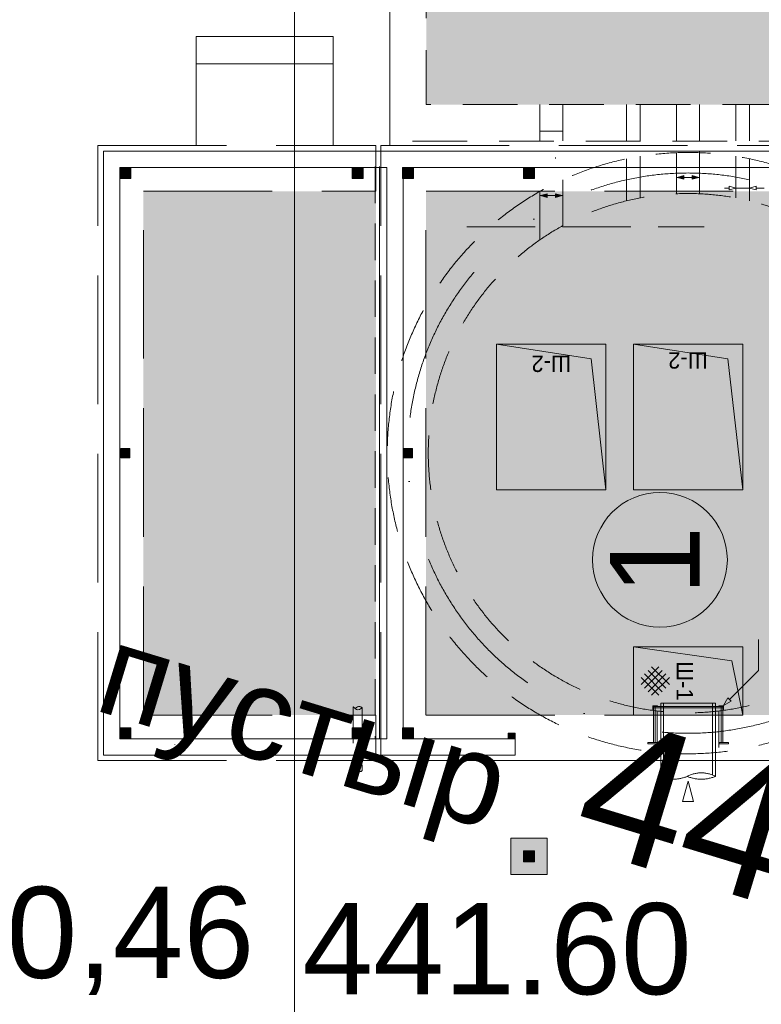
# Model space of a CAD drawing. Header units: millimetres. Extents: x 918404 to 1362154, y 4120617 to 4364104.
# Tile 250 of 256: x 1060974 to 1062601, y 4212183 to 4214344. Entities that reach past the tile are written whole.
import ezdxf

# ---------------------------------------------------------------- set-up
doc = ezdxf.new("R2010")
doc.units = ezdxf.units.MM
doc.header["$MEASUREMENT"] = 0
for name, pattern in [('2', [115, 75, -40]), ('thk_line_type', [945, 540, -405]), ('Волнистая 2', [1000, 0, -1000, 0]), ('Невидимая', [391.222223, 282.222223, -109]), ('Невидимая (копия)', [210, 150, -60]), ('Разомкнутая (копия)', [125, 80, -45]), ('Штриховая (копия)', [190, 120, -70]), ('Штрихпунктирная', [670.277762, 352.777767, -176.388884, 0, -141.111112])]:
    doc.linetypes.add(name, pattern=pattern)
doc.layers.add('(007) Здания_Ном._пера__252', color=7, linetype='Continuous', lineweight=18, true_color=0x929292)
doc.layers.add('ВЫСОТА_Ном._пера__252', color=7, linetype='Continuous', lineweight=18, true_color=0x929292)
for name, color, linetype, lineweight in [('(038) Деревья_Ном._пера__1', 1, 'Continuous', 18), ('(038) Деревья_Ном._пера__5', 5, 'Continuous', 18), ('0_Ном._пера__1', 1, 'Continuous', 18), ('0_Ном._пера__255_Ном._пера__255', 255, 'Continuous', 18), ('0_Ном._пера__7', 7, 'Continuous', 18), ('0_Ном._пера__7_Ном._пера__5', 5, 'Continuous', 18), ('0_Ном._пера__7_Ном._пера__7', 7, 'Continuous', 18), ('1_Ном._пера__7', 7, 'Continuous', 18), ('DIMS_Ном._пера__20', 20, 'Continuous', 18), ('DIMS_Ном._пера__7', 7, 'Continuous', 18), ('ENGLISH_Ном._пера__7', 7, 'Continuous', 18), ('Fills_Ном._пера__1', 1, 'Continuous', 18), ('Fills_Ном._пера__234', 234, 'Continuous', 18), ('Lines_Ном._пера__7', 7, 'Continuous', 18), ('REFERENK_Ном._пера__7', 7, 'Continuous', 18), ('REFERENK_Ном._пера__7_Ном._пера__7', 7, 'Continuous', 18), ('RUSSIAN_Ном._пера__7', 7, 'Continuous', 18), ('выноски_Ном._пера__20', 20, 'Continuous', 18), ('выноски_Ном._пера__7', 7, 'Continuous', 18), ('Зоп. К._Ном._пера__1', 1, 'Continuous', 18), ('Конструктив - Несущий_Ном._пера__1', 1, 'Continuous', 18), ('Конструктив - Несущий_Ном._пера__3', 3, 'Continuous', 18), ('Конструктив - Несущий_Ном._пера__41', 41, 'Continuous', 18), ('Конструктив - Ограждающий_Ном._пера__7', 7, 'Continuous', 18), ('надписи ВК_Ном._пера__1', 1, 'Continuous', 18)]:
    doc.layers.add(name, color=color, linetype=linetype, lineweight=lineweight)
for name, color, linetype in [('DIMS', 7, 'Continuous'), ('выноски', 7, 'Continuous'), ('Конструктив - Несущий', 7, 'Continuous'), ('Конструктив - Ограждающий', 7, 'Continuous')]:
    doc.layers.add(name, color=color, linetype=linetype)
doc.styles.add('СГЕНЕРИР_СТИЛЬ_1', font='arial.ttf')
doc.styles.add('СГЕНЕРИР_СТИЛЬ_2', font='arial.ttf')
doc.styles.add('СГЕНЕРИР_СТИЛЬ_3', font='txt')

# ---------------------------------------------------------------- blocks, each defined once
blk = doc.blocks.new('Стена_64', base_point=(1061779.2, 4214021.7))
at = {"layer": 'Конструктив - Ограждающий_Ном._пера__7', "linetype": 'Continuous', "flags": 128}
for points in [[(1063103.2, 4214055.7), (1061779.2, 4214055.7)], [(1061837.8, 4214019.7), (1062079.2, 4214019.7)], [(1062103.2, 4214019.7), (1062819.2, 4214019.7)], [(1062843.2, 4214019.7), (1063043.2, 4214019.7)]]:
    blk.add_lwpolyline(points, dxfattribs=at)
blk = doc.blocks.new('Стена_65', base_point=(1062061.2, 4212763.7))
at = {"layer": 'Конструктив - Ограждающий_Ном._пера__7', "linetype": 'Continuous', "flags": 128}
for points in [[(1061703.2, 4212765.7), (1061217.2, 4212765.7)], [(1061779.2, 4212765.7), (1061727.2, 4212765.7)], [(1062045.2, 4212765.7), (1061837.8, 4212765.7)], [(1062061.2, 4212729.7), (1062061.2, 4212765.7)], [(1061157.2, 4212729.7), (1062061.2, 4212729.7)]]:
    blk.add_lwpolyline(points, dxfattribs=at)
blk = doc.blocks.new('Стена_66', base_point=(1061191.2, 4214021.7))
at = {"layer": 'Конструктив - Ограждающий_Ном._пера__7', "linetype": 'Continuous', "flags": 128}
for points in [[(1061157.2, 4214055.7), (1061157.2, 4212729.7)], [(1061193.2, 4212789.7), (1061193.2, 4213995.7)]]:
    blk.add_lwpolyline(points, dxfattribs=at)
blk = doc.blocks.new('Стена_67', base_point=(1061191.2, 4214021.7))
at = {"layer": 'Конструктив - Ограждающий_Ном._пера__7', "linetype": 'Continuous', "flags": 128}
for points in [[(1061811.2, 4214055.7), (1061157.2, 4214055.7)], [(1061217.2, 4214019.7), (1061703.2, 4214019.7)], [(1061727.2, 4214019.7), (1061779.2, 4214019.7)]]:
    blk.add_lwpolyline(points, dxfattribs=at)
blk = doc.blocks.new('Стена_69', base_point=(1061797.2, 4214021.7))
at = {"layer": 'Конструктив - Ограждающий_Ном._пера__7', "linetype": 'Continuous', "flags": 128}
for points in [[(1061779.2, 4214019.7), (1061779.2, 4212765.7)], [(1061815.2, 4212789.7), (1061815.2, 4213995.7)]]:
    blk.add_lwpolyline(points, dxfattribs=at)
blk = doc.blocks.new('Колонна_201', base_point=(1062091.2, 4212507.7))
at = {"layer": 'Конструктив - Несущий_Ном._пера__1', "linetype": 'Continuous', "lineweight": 18}
blk.add_hatch(color=14, dxfattribs=at).paths.add_polyline_path([(1062131.2, 4212467.7), (1062131.2, 4212547.7), (1062051.2, 4212547.7), (1062051.2, 4212467.7)])
at = {"layer": 'Конструктив - Несущий_Ном._пера__3', "linetype": 'Continuous', "flags": 128}
blk.add_lwpolyline([(1062131.2, 4212467.7), (1062131.2, 4212547.7), (1062051.2, 4212547.7), (1062051.2, 4212467.7)], close=True, dxfattribs=at)
blk = doc.blocks.new('Колонна_202', base_point=(1061825.8, 4214007.7))
at = {"layer": 'Конструктив - Несущий_Ном._пера__41', "linetype": 'Continuous'}
blk.add_hatch(color=256, dxfattribs=at).paths.add_polyline_path([(1061837.8, 4214019.7), (1061813.8, 4214019.7), (1061813.8, 4213995.7), (1061837.8, 4213995.7)])
at = {"layer": 'Конструктив - Несущий_Ном._пера__41', "linetype": 'Continuous', "flags": 128}
blk.add_lwpolyline([(1061837.8, 4214019.7), (1061813.8, 4214019.7), (1061813.8, 4213995.7), (1061837.8, 4213995.7)], close=True, dxfattribs=at)
blk = doc.blocks.new('Колонна_203', base_point=(1061825.8, 4212777.7))
at = {"layer": 'Конструктив - Несущий_Ном._пера__41', "linetype": 'Continuous'}
blk.add_hatch(color=256, dxfattribs=at).paths.add_polyline_path([(1061837.8, 4212789.7), (1061813.8, 4212789.7), (1061813.8, 4212765.7), (1061837.8, 4212765.7)])
at = {"layer": 'Конструктив - Несущий_Ном._пера__41', "linetype": 'Continuous', "flags": 128}
blk.add_lwpolyline([(1061837.8, 4212789.7), (1061813.8, 4212789.7), (1061813.8, 4212765.7), (1061837.8, 4212765.7)], close=True, dxfattribs=at)
blk = doc.blocks.new('Колонна_204', base_point=(1062091.2, 4212507.7))
at = {"layer": 'Конструктив - Несущий_Ном._пера__41', "linetype": 'Continuous'}
blk.add_hatch(color=256, dxfattribs=at).paths.add_polyline_path([(1062103.2, 4212519.7), (1062079.2, 4212519.7), (1062079.2, 4212495.7), (1062103.2, 4212495.7)])
at = {"layer": 'Конструктив - Несущий_Ном._пера__41', "linetype": 'Continuous', "flags": 128}
blk.add_lwpolyline([(1062103.2, 4212519.7), (1062079.2, 4212519.7), (1062079.2, 4212495.7), (1062103.2, 4212495.7)], close=True, dxfattribs=at)
blk = doc.blocks.new('Колонна_206', base_point=(1062091.2, 4214007.7))
at = {"layer": 'Конструктив - Несущий_Ном._пера__41', "linetype": 'Continuous'}
blk.add_hatch(color=256, dxfattribs=at).paths.add_polyline_path([(1062103.2, 4214019.7), (1062079.2, 4214019.7), (1062079.2, 4213995.7), (1062103.2, 4213995.7)])
at = {"layer": 'Конструктив - Несущий_Ном._пера__41', "linetype": 'Continuous', "flags": 128}
blk.add_lwpolyline([(1062103.2, 4214019.7), (1062079.2, 4214019.7), (1062079.2, 4213995.7), (1062103.2, 4213995.7)], close=True, dxfattribs=at)
blk = doc.blocks.new('Колонна_208', base_point=(1062053.2, 4212771.7))
at = {"layer": 'Конструктив - Несущий_Ном._пера__41', "linetype": 'Continuous'}
blk.add_hatch(color=256, dxfattribs=at).paths.add_polyline_path([(1062061.2, 4212777.7), (1062045.2, 4212777.7), (1062045.2, 4212765.7), (1062061.2, 4212765.7)])
at = {"layer": 'Конструктив - Несущий_Ном._пера__41', "linetype": 'Continuous', "flags": 128}
blk.add_lwpolyline([(1062061.2, 4212777.7), (1062045.2, 4212777.7), (1062045.2, 4212765.7), (1062061.2, 4212765.7)], close=True, dxfattribs=at)
blk = doc.blocks.new('Колонна_211', base_point=(1061205.2, 4213392.7))
at = {"layer": 'Конструктив - Несущий_Ном._пера__41', "linetype": 'Continuous'}
blk.add_hatch(color=256, dxfattribs=at).paths.add_polyline_path([(1061215.2, 4213382.7), (1061215.2, 4213402.7), (1061195.2, 4213402.7), (1061195.2, 4213382.7)])
at = {"layer": 'Конструктив - Несущий_Ном._пера__41', "linetype": 'Continuous', "flags": 128}
blk.add_lwpolyline([(1061215.2, 4213382.7), (1061215.2, 4213402.7), (1061195.2, 4213402.7), (1061195.2, 4213382.7)], close=True, dxfattribs=at)
blk = doc.blocks.new('Колонна_212', base_point=(1061825.8, 4213392.7))
at = {"layer": 'Конструктив - Несущий_Ном._пера__41', "linetype": 'Continuous'}
blk.add_hatch(color=256, dxfattribs=at).paths.add_polyline_path([(1061835.8, 4213402.7), (1061815.8, 4213402.7), (1061815.8, 4213382.7), (1061835.8, 4213382.7)])
at = {"layer": 'Конструктив - Несущий_Ном._пера__41', "linetype": 'Continuous', "flags": 128}
blk.add_lwpolyline([(1061835.8, 4213402.7), (1061815.8, 4213402.7), (1061815.8, 4213382.7), (1061835.8, 4213382.7)], close=True, dxfattribs=at)
blk = doc.blocks.new('Колонна_233', base_point=(1061205.2, 4212777.7))
at = {"layer": 'Конструктив - Несущий_Ном._пера__41', "linetype": 'Continuous'}
blk.add_hatch(color=256, dxfattribs=at).paths.add_polyline_path([(1061217.2, 4212765.7), (1061217.2, 4212789.7), (1061193.2, 4212789.7), (1061193.2, 4212765.7)])
at = {"layer": 'Конструктив - Несущий_Ном._пера__41', "linetype": 'Continuous', "flags": 128}
blk.add_lwpolyline([(1061217.2, 4212765.7), (1061217.2, 4212789.7), (1061193.2, 4212789.7), (1061193.2, 4212765.7)], close=True, dxfattribs=at)
blk = doc.blocks.new('Колонна_234', base_point=(1061205.2, 4214007.7))
at = {"layer": 'Конструктив - Несущий_Ном._пера__41', "linetype": 'Continuous'}
blk.add_hatch(color=256, dxfattribs=at).paths.add_polyline_path([(1061217.2, 4213995.7), (1061217.2, 4214019.7), (1061193.2, 4214019.7), (1061193.2, 4213995.7)])
at = {"layer": 'Конструктив - Несущий_Ном._пера__41', "linetype": 'Continuous', "flags": 128}
blk.add_lwpolyline([(1061217.2, 4213995.7), (1061217.2, 4214019.7), (1061193.2, 4214019.7), (1061193.2, 4213995.7)], close=True, dxfattribs=at)
blk = doc.blocks.new('Колонна_235', base_point=(1061715.2, 4212777.7))
at = {"layer": 'Конструктив - Несущий_Ном._пера__41', "linetype": 'Continuous'}
blk.add_hatch(color=256, dxfattribs=at).paths.add_polyline_path([(1061727.2, 4212765.7), (1061727.2, 4212789.7), (1061703.2, 4212789.7), (1061703.2, 4212765.7)])
at = {"layer": 'Конструктив - Несущий_Ном._пера__41', "linetype": 'Continuous', "flags": 128}
blk.add_lwpolyline([(1061727.2, 4212765.7), (1061727.2, 4212789.7), (1061703.2, 4212789.7), (1061703.2, 4212765.7)], close=True, dxfattribs=at)
blk = doc.blocks.new('Колонна_236', base_point=(1061715.2, 4214007.7))
at = {"layer": 'Конструктив - Несущий_Ном._пера__41', "linetype": 'Continuous'}
blk.add_hatch(color=256, dxfattribs=at).paths.add_polyline_path([(1061727.2, 4213995.7), (1061727.2, 4214019.7), (1061703.2, 4214019.7), (1061703.2, 4213995.7)])
at = {"layer": 'Конструктив - Несущий_Ном._пера__41', "linetype": 'Continuous', "flags": 128}
blk.add_lwpolyline([(1061727.2, 4213995.7), (1061727.2, 4214019.7), (1061703.2, 4214019.7), (1061703.2, 4213995.7)], close=True, dxfattribs=at)
blk = doc.blocks.new('Линия_33', base_point=(1062440.2, 4212672.6))
at = {"layer": '0_Ном._пера__1', "linetype": 'Continuous'}
for p, q in [((1062440.2, 4212672.6), (1062428.2, 4212627.8)), ((1062440.2, 4212672.6), (1062452.2, 4212627.8)), ((1062452.2, 4212627.8), (1062428.2, 4212627.8))]:
    blk.add_line(p, q, dxfattribs=at)
blk = doc.blocks.new('Линия_35', base_point=(1062164.1, 4213958.2))
at = {"layer": 'выноски_Ном._пера__20', "linetype": 'Continuous'}
for points in [[(1062116.3, 4213958.2), (1062131.2, 4213954.2), (1062131.2, 4213962.2)], [(1062164.1, 4213958.2), (1062149.1, 4213962.2), (1062149.1, 4213954.2)]]:
    blk.add_hatch(color=256, dxfattribs=at).paths.add_polyline_path(points)
for p, q in [((1062116.3, 4213958.2), (1062131.2, 4213962.2)), ((1062116.3, 4213958.2), (1062131.2, 4213954.2)), ((1062131.2, 4213962.2), (1062131.2, 4213954.2)), ((1062164.1, 4213958.2), (1062149.1, 4213962.2)), ((1062149.1, 4213954.2), (1062149.1, 4213962.2)), ((1062164.1, 4213958.2), (1062149.1, 4213954.2))]:
    blk.add_line(p, q, dxfattribs=at)
at = {"layer": 'выноски_Ном._пера__7', "linetype": 'Continuous'}
blk.add_line((1062149.1, 4213958.2), (1062131.2, 4213958.2), dxfattribs=at)
blk = doc.blocks.new('Линия_36', base_point=(1062464.1, 4213998.1))
at = {"layer": 'выноски_Ном._пера__20', "linetype": 'Continuous'}
for points in [[(1062416.3, 4213998.1), (1062431.2, 4213994.1), (1062431.2, 4214002.1)], [(1062464.1, 4213998.1), (1062449.1, 4214002.1), (1062449.1, 4213994.1)]]:
    blk.add_hatch(color=256, dxfattribs=at).paths.add_polyline_path(points)
for p, q in [((1062416.3, 4213998.1), (1062431.2, 4214002.1)), ((1062416.3, 4213998.1), (1062431.2, 4213994.1)), ((1062431.2, 4214002.1), (1062431.2, 4213994.1)), ((1062464.1, 4213998.1), (1062449.1, 4214002.1)), ((1062449.1, 4213994.1), (1062449.1, 4214002.1)), ((1062464.1, 4213998.1), (1062449.1, 4213994.1))]:
    blk.add_line(p, q, dxfattribs=at)
at = {"layer": 'выноски_Ном._пера__7', "linetype": 'Continuous'}
blk.add_line((1062449.1, 4213998.1), (1062431.2, 4213998.1), dxfattribs=at)
blk = doc.blocks.new('Линия_37', base_point=(1062607.3, 4213974.7))
at = {"layer": 'выноски_Ном._пера__20', "linetype": 'Continuous'}
for p, q in [((1062575.2, 4213974.7), (1062590.1, 4213978.7)), ((1062575.2, 4213974.7), (1062590.1, 4213970.7)), ((1062590.1, 4213978.7), (1062590.1, 4213970.7))]:
    blk.add_line(p, q, dxfattribs=at)
at = {"layer": 'выноски_Ном._пера__7', "linetype": 'Continuous'}
blk.add_line((1062607.3, 4213974.7), (1062590.1, 4213974.7), dxfattribs=at)
blk = doc.blocks.new('Линия_38', base_point=(1062520, 4213974.7))
at = {"layer": 'выноски_Ном._пера__20', "linetype": 'Continuous'}
for p, q in [((1062545.2, 4213974.7), (1062530.2, 4213978.7)), ((1062530.2, 4213970.7), (1062530.2, 4213978.7)), ((1062545.2, 4213974.7), (1062530.2, 4213970.7))]:
    blk.add_line(p, q, dxfattribs=at)
at = {"layer": 'выноски_Ном._пера__7', "linetype": 'Continuous'}
blk.add_line((1062520, 4213974.7), (1062530.2, 4213974.7), dxfattribs=at)
blk = doc.blocks.new('Линия_40', base_point=(1062594.7, 4212915.2))
at = {"layer": 'DIMS_Ном._пера__20', "linetype": 'Continuous'}
for p, q in [((1062518.2, 4212838.7), (1062527.9, 4212855.4)), ((1062518.2, 4212838.7), (1062534.9, 4212848.3)), ((1062527.9, 4212855.4), (1062534.9, 4212848.3))]:
    blk.add_line(p, q, dxfattribs=at)
at = {"layer": 'DIMS_Ном._пера__7', "linetype": 'Continuous'}
blk.add_line((1062594.7, 4212915.2), (1062531.4, 4212851.9), dxfattribs=at)

msp = doc.modelspace()

# ---------------------------------------------------------------- hatches: boundary and pattern name
at = {"layer": '0_Ном._пера__255_Ном._пера__255', "linetype": 'Continuous'}
msp.add_hatch(color=256, dxfattribs=at).paths.add_polyline_path([(1062230.7, 4213158.5, -1), (1062526.6, 4213158.5, -1)])
at = {"layer": 'Fills_Ном._пера__1', "linetype": 'Continuous', "lineweight": 18}
for points in [[(1062260.2, 4213311.8), (1062227.6, 4213599.7), (1062020.2, 4213631.8), (1062260.2, 4213631.8)], [(1062560.2, 4213311.8), (1062527.6, 4213599.7), (1062320.2, 4213631.8), (1062560.2, 4213631.8)], [(1062560.2, 4212817.4), (1062560.2, 4212967.2), (1062320.2, 4212967.2), (1062536.6, 4212936.6)]]:
    msp.add_hatch(color=14, dxfattribs=at).paths.add_polyline_path(points)
at = {"layer": 'Зоп. К._Ном._пера__1', "linetype": 'Continuous', "lineweight": 18}
for points in [[(1063015.8, 4214157.7), (1063015.8, 4214937.7), (1061865.8, 4214937.7), (1061865.8, 4214157.7)], [(1061755.2, 4213967.8), (1061755.2, 4212817.7), (1061245.2, 4212817.7), (1061245.2, 4213967.8)], [(1063015.2, 4212817.7), (1063015.2, 4213967.8), (1061865.1, 4213967.8), (1061865.1, 4212817.7)]]:
    msp.add_hatch(color=14, dxfattribs=at).paths.add_polyline_path(points)

# ---------------------------------------------------------------- linework, layer by layer
at = {"layer": '0_Ном._пера__7', "linetype": 'Невидимая (копия)'}
msp.add_line((1061955, 4213889.6), (1062475.6, 4213889.6), dxfattribs=at)
at = {"layer": '0_Ном._пера__7', "linetype": 'Continuous'}
for p, q in [((1062363.1, 4212838.3), (1062363.1, 4212828.3)), ((1062373.1, 4212838.3), (1062363.1, 4212838.3)), ((1062363.1, 4212828.3), (1062364.7, 4212828.3)), ((1062516.3, 4212836.7), (1062364.7, 4212836.7)), ((1062364.7, 4212836.7), (1062364.7, 4212817.7)), ((1062364.7, 4212836.7), (1062373.1, 4212836.7)), ((1062364.7, 4212828.3), (1062364.7, 4212836.7)), ((1062516.3, 4212833.5), (1062364.7, 4212833.5)), ((1062367.9, 4212817.7), (1062367.9, 4212833.5)), ((1062373.1, 4212836.7), (1062373.1, 4212838.3)), ((1062507.9, 4212836.7), (1062507.9, 4212838.3)), ((1062507.9, 4212838.3), (1062517.9, 4212838.3)), ((1062516.3, 4212836.7), (1062507.9, 4212836.7)), ((1062513.1, 4212817.7), (1062513.1, 4212833.5)), ((1062516.3, 4212836.7), (1062516.3, 4212817.7)), ((1062516.3, 4212828.3), (1062516.3, 4212836.7)), ((1062517.9, 4212828.3), (1062516.3, 4212828.3)), ((1062517.9, 4212838.3), (1062517.9, 4212828.3))]:
    msp.add_line(p, q, dxfattribs=at)
at = {"layer": '0_Ном._пера__7', "linetype": '2'}
for p, q in [((1062364.7, 4212817.7), (1062364.7, 4212757.7)), ((1062367.9, 4212757.7), (1062367.9, 4212817.7)), ((1062513.1, 4212757.7), (1062513.1, 4212817.7)), ((1062516.3, 4212817.7), (1062516.3, 4212757.7)), ((1062352.3, 4212757.7), (1062372.3, 4212757.7)), ((1062352.3, 4212757.7), (1062352.3, 4212754.7)), ((1062352.3, 4212754.7), (1062372.3, 4212754.7)), ((1062372.3, 4212757.7), (1062372.3, 4212754.7)), ((1062528.7, 4212757.7), (1062508.7, 4212757.7)), ((1062508.7, 4212757.7), (1062508.7, 4212754.7)), ((1062528.7, 4212754.7), (1062508.7, 4212754.7)), ((1062528.7, 4212757.7), (1062528.7, 4212754.7))]:
    msp.add_line(p, q, dxfattribs=at)
at = {"layer": '0_Ном._пера__7_Ном._пера__5', "linetype": 'Continuous'}
msp.add_circle((1062378.6, 4213158.5), 147.9, dxfattribs=at)
at = {"layer": '0_Ном._пера__7_Ном._пера__7', "linetype": 'Continuous'}
for p, q in [((1061145.2, 4212717.8), (1061145.2, 4212954.1)), ((1061291.3, 4212717.8), (1061145.2, 4212717.8))]:
    msp.add_line(p, q, dxfattribs=at)
at = {"layer": '1_Ном._пера__7', "linetype": 'Continuous', "flags": 128}
for points in [[(1061725.4, 4212833.6), (1061721.9, 4212835.9), (1061720.2, 4212836.2), (1061717.2, 4212836.4), (1061714.7, 4212835.7), (1061710.4, 4212832.8), (1061705.4, 4212835.8)], [(1061725.4, 4212833.6), (1061721.4, 4212831.2), (1061719.2, 4212829.7), (1061715.7, 4212829.4), (1061712.4, 4212830.2), (1061709.9, 4212832.2), (1061705.4, 4212835.8)], [(1061725.4, 4212695.8), (1061723, 4212693.8), (1061720.9, 4212693.8), (1061718.3, 4212695.4), (1061716.9, 4212696.9), (1061715.2, 4212698.1), (1061712.8, 4212698.5), (1061710.4, 4212697.5), (1061707.5, 4212696.3), (1061705.4, 4212695.8)], [(1061705.4, 4212695.8), (1061707.5, 4212693.6), (1061709.7, 4212693.8), (1061712.2, 4212694.4), (1061715.4, 4212698)]]:
    msp.add_lwpolyline(points, dxfattribs=at)
at = {"layer": 'DIMS_Ном._пера__7', "linetype": 'Штриховая (копия)'}
for p, q in [((1061865.8, 4214157.7), (1061865.8, 4214937.7)), ((1063015.8, 4214157.7), (1061865.8, 4214157.7)), ((1063095.8, 4214077.7), (1061785.8, 4214077.7)), ((1062305.2, 4214038.8), (1062305.2, 4213946.5)), ((1062335.2, 4214044.3), (1062335.2, 4213953)), ((1062415.2, 4214052.3), (1062415.2, 4213962.2)), ((1062465.2, 4214055.4), (1062465.2, 4213962.3)), ((1062545.2, 4214044.3), (1062545.2, 4213953)), ((1062575.2, 4214038.8), (1062575.2, 4213946.5)), ((1062165.2, 4213992.7), (1062165.2, 4213892)), ((1062115.2, 4213967.2), (1062115.2, 4213861))]:
    msp.add_line(p, q, dxfattribs=at)
at = {"layer": 'DIMS_Ном._пера__7', "linetype": 'Разомкнутая (копия)'}
for p, q in [((1062115.2, 4214158), (1062115.2, 4214067.7)), ((1062165.2, 4214158.1), (1062165.2, 4214067.7)), ((1062305.2, 4214158.1), (1062305.2, 4214067.7)), ((1062335.2, 4214158.1), (1062335.2, 4214067.7)), ((1062415.2, 4214158), (1062415.2, 4214067.7)), ((1062465.2, 4214158.1), (1062465.2, 4214067.7)), ((1062545.2, 4214158.1), (1062545.2, 4214067.7)), ((1062575.2, 4214158.1), (1062575.2, 4214067.7)), ((1062115.2, 4214099.6), (1062165.2, 4214099.6)), ((1062149.7, 4214041.7), (1062149.7, 4214039.7)), ((1062020.2, 4213631.8), (1062020.2, 4213311.8)), ((1062260.2, 4213631.8), (1062260.2, 4213311.8)), ((1062320.2, 4213631.8), (1062320.2, 4213311.8)), ((1062320.2, 4213311.8), (1062560.2, 4213311.8)), ((1062320.2, 4212817.8), (1062320.2, 4212967.8)), ((1062367.9, 4212833.5), (1062367.9, 4212836.7)), ((1062372.3, 4212826.8), (1062372.3, 4212736.2)), ((1062508, 4212826.8), (1062508, 4212736.2)), ((1062513.1, 4212833.5), (1062513.1, 4212836.7))]:
    msp.add_line(p, q, dxfattribs=at)
at = {"layer": 'DIMS_Ном._пера__7', "linetype": 'Невидимая'}
for p, q in [((1061145.2, 4212717.8), (1061145.2, 4214067.7)), ((1061145.2, 4214067.7), (1061755.2, 4214067.7)), ((1061755.2, 4213967.8), (1061755.2, 4214067.7)), ((1061765.8, 4214067.7), (1063095.2, 4214067.7)), ((1061765.8, 4212717.7), (1061765.8, 4214067.7)), ((1061245.2, 4213967.8), (1061755.2, 4213967.8)), ((1061245.2, 4212817.7), (1061245.2, 4213967.8)), ((1061865.1, 4212817.8), (1061865.1, 4213967.8)), ((1061865.7, 4213967.8), (1063015.2, 4213967.8)), ((1061245.2, 4212817.7), (1061755.2, 4212817.7)), ((1061755.2, 4212717.8), (1061755.2, 4212817.7)), ((1061865.7, 4212817.7), (1063015.2, 4212817.7)), ((1062061.2, 4212765.7), (1062061.2, 4212729.7)), ((1061765.8, 4212717.7), (1061765.8, 4212729.7)), ((1061145.2, 4212717.8), (1061755.2, 4212717.8)), ((1061765.8, 4212717.7), (1063095.2, 4212717.7))]:
    msp.add_line(p, q, dxfattribs=at)
at = {"layer": 'DIMS_Ном._пера__7', "linetype": 'Continuous'}
for p, q in [((1062594.7, 4212915.2), (1062594.7, 4212983.4)), ((1063095.2, 4212717.7), (1061765.8, 4212717.7))]:
    msp.add_line(p, q, dxfattribs=at)
at = {"layer": 'DIMS_Ном._пера__7', "linetype": 'thk_line_type'}
for p, q in [((1062500.2, 4212843.7), (1062380.2, 4212843.7)), ((1062380.2, 4212681.2), (1062380.2, 4212843.7)), ((1062386.2, 4212679.5), (1062386.2, 4212843.7)), ((1062494.2, 4212686), (1062494.2, 4212843.7)), ((1062500.2, 4212683.1), (1062500.2, 4212843.7))]:
    msp.add_line(p, q, dxfattribs=at)
at = {"layer": 'DIMS_Ном._пера__7', "linetype": 'Штриховая (копия)'}
for radius in [660, 570]:
    msp.add_circle((1062440.2, 4213392.7), radius, dxfattribs=at)
at = {"layer": 'DIMS_Ном._пера__7', "linetype": 'Штрихпунктирная'}
msp.add_circle((1062440.2, 4213392.7), 615, dxfattribs=at)
at = {"layer": 'DIMS_Ном._пера__7', "linetype": 'thk_line_type'}
for centre, radius, start, end in [((1062406.7, 4212762.2), 85.3, 251.8417, 291.9439), ((1062469.4, 4212625.7), 65.2, 61.8025, 118.1975), ((1062469.4, 4212756.9), 80, 247.359, 292.641)]:
    msp.add_arc(centre, radius, start, end, dxfattribs=at)
at = {"layer": 'ENGLISH_Ном._пера__7', "linetype": 'Continuous'}
for p, q in [((1062260.2, 4213631.8), (1062020.2, 4213631.8)), ((1062020.2, 4213631.8), (1062020.2, 4213311.8)), ((1062260.2, 4213311.8), (1062260.2, 4213631.8)), ((1062320.2, 4213631.8), (1062560.2, 4213631.8)), ((1062320.2, 4213311.8), (1062320.2, 4213631.8)), ((1062560.2, 4213631.8), (1062560.2, 4213311.8)), ((1062020.2, 4213311.8), (1062260.2, 4213311.8)), ((1062560.2, 4213311.8), (1062320.2, 4213311.8)), ((1062560.2, 4212967.8), (1062320.2, 4212967.8)), ((1062320.2, 4212967.8), (1062320.2, 4212817.8)), ((1062560.2, 4212817.8), (1062560.2, 4212967.8)), ((1062560.2, 4212817.7), (1062320.2, 4212817.7))]:
    msp.add_line(p, q, dxfattribs=at)
at = {"layer": 'Fills_Ном._пера__234', "linetype": 'Continuous', "flags": 128}
for points in [[(1062260.2, 4213311.8), (1062227.6, 4213599.7), (1062020.2, 4213631.8), (1062260.2, 4213631.8)], [(1062560.2, 4213311.8), (1062527.6, 4213599.7), (1062320.2, 4213631.8), (1062560.2, 4213631.8)], [(1062560.2, 4212817.4), (1062560.2, 4212967.2), (1062320.2, 4212967.2), (1062536.6, 4212936.6)]]:
    msp.add_lwpolyline(points, close=True, dxfattribs=at)
at = {"layer": 'Lines_Ном._пера__7', "linetype": 'Continuous'}
for p, q in [((1061785.8, 4214067.7), (1061785.8, 4215017.7)), ((1061361.2, 4214067.7), (1061361.2, 4214307.7)), ((1061661.2, 4214307.7), (1061361.2, 4214307.7)), ((1061661.2, 4214067.7), (1061661.2, 4214307.7)), ((1061661.2, 4214247.7), (1061361.2, 4214247.7))]:
    msp.add_line(p, q, dxfattribs=at)
at = {"layer": 'REFERENK_Ном._пера__7', "linetype": 'Разомкнутая (копия)'}
for p, q in [((1061753.3, 4214021.7), (1061753.3, 4212765.7)), ((1061705.4, 4212835.8), (1061705.4, 4212695.8)), ((1061725.4, 4212833.6), (1061725.4, 4212695.8))]:
    msp.add_line(p, q, dxfattribs=at)
at = {"layer": 'REFERENK_Ном._пера__7', "linetype": 'Continuous'}
for p, q in [((1061763.3, 4214021.7), (1061763.3, 4212765.7)), ((1062320.2, 4212818.3), (1062320.2, 4212967.7))]:
    msp.add_line(p, q, dxfattribs=at)
at = {"layer": 'REFERENK_Ном._пера__7_Ном._пера__7', "linetype": 'Continuous'}
msp.add_line((1061314.4, 4212753.4), (1061314.4, 4212753.9), dxfattribs=at)
msp.add_line((1061314.4, 4212753.4), (1061314.4, 4212753.9), dxfattribs=at)
at = {"layer": 'выноски_Ном._пера__7', "linetype": 'Continuous'}
for p, q in [((1062545.2, 4213974.7), (1062575.2, 4213974.7)), ((1062376, 4212923.4), (1062337.1, 4212884.5)), ((1062383.7, 4212915.6), (1062344.8, 4212876.7)), ((1062352.6, 4212915.6), (1062391.5, 4212876.7)), ((1062360.4, 4212923.4), (1062399.3, 4212884.5)), ((1062337.1, 4212900.1), (1062376, 4212861.2)), ((1062344.8, 4212907.9), (1062383.7, 4212869)), ((1062391.5, 4212907.9), (1062352.6, 4212869)), ((1062399.3, 4212900.1), (1062360.4, 4212861.2))]:
    msp.add_line(p, q, dxfattribs=at)
at = {"layer": 'надписи ВК_Ном._пера__1', "linetype": 'Continuous'}
for p, q in [((1061576.4, 4215831.8), (1061576.4, 4211831.8)), ((1061576.4, 4211831.8), (1061576.4, 4215831.8))]:
    msp.add_line(p, q, dxfattribs=at)

# ---------------------------------------------------------------- block references
at = {"linetype": 'Волнистая 2'}
msp.add_blockref('Линия_33', (1062440.2, 4212672.6), dxfattribs=at)
at = {"layer": 'DIMS', "linetype": 'Continuous'}
msp.add_blockref('Линия_40', (1062594.7, 4212915.2), dxfattribs=at)
at = {"layer": 'выноски', "linetype": 'Continuous'}
for name, p in [('Линия_36', (1062464.1, 4213998.1)), ('Линия_38', (1062520, 4213974.7)), ('Линия_37', (1062607.3, 4213974.7)), ('Линия_35', (1062164.1, 4213958.2))]:
    msp.add_blockref(name, p, dxfattribs=at)
at = {"layer": 'Конструктив - Несущий', "color": 41, "lineweight": 18}
for name, p in [('Колонна_234', (1061205.2, 4214007.7)), ('Колонна_236', (1061715.2, 4214007.7)), ('Колонна_202', (1061825.8, 4214007.7)), ('Колонна_206', (1062091.2, 4214007.7)), ('Колонна_211', (1061205.2, 4213392.7)), ('Колонна_212', (1061825.8, 4213392.7)), ('Колонна_233', (1061205.2, 4212777.7)), ('Колонна_235', (1061715.2, 4212777.7)), ('Колонна_203', (1061825.8, 4212777.7)), ('Колонна_208', (1062053.2, 4212771.7)), ('Колонна_204', (1062091.2, 4212507.7))]:
    msp.add_blockref(name, p, dxfattribs=at)
at = {"layer": 'Конструктив - Несущий', "color": 3, "lineweight": 18}
msp.add_blockref('Колонна_201', (1062091.2, 4212507.7), dxfattribs=at)
at = {"layer": 'Конструктив - Ограждающий'}
for name, p in [('Стена_66', (1061191.2, 4214021.7)), ('Стена_67', (1061191.2, 4214021.7)), ('Стена_64', (1061779.2, 4214021.7)), ('Стена_69', (1061797.2, 4214021.7)), ('Стена_65', (1062061.2, 4212763.7))]:
    msp.add_blockref(name, p, dxfattribs=at)

# ---------------------------------------------------------------- texts
at = {"layer": '(007) Здания_Ном._пера__252', "linetype": 'Continuous', "insert": (1061114.5, 4212772.6), "char_height": 200, "attachment_point": 7, "rotation": 343.0784, "style": 'СГЕНЕРИР_СТИЛЬ_1'}
msp.add_mtext('{пустыр}', dxfattribs=at)
at = {"layer": '(038) Деревья_Ном._пера__1', "linetype": 'Continuous', "insert": (1062021.1, 4212303.4), "char_height": 200, "attachment_point": 5, "style": 'СГЕНЕРИР_СТИЛЬ_2'}
msp.add_mtext('{441.60}', dxfattribs=at)
at = {"layer": '(038) Деревья_Ном._пера__5', "linetype": 'Continuous', "insert": (1061134.8, 4212322.1), "char_height": 200, "attachment_point": 5, "style": 'СГЕНЕРИР_СТИЛЬ_2'}
msp.add_mtext('{+0,46}', dxfattribs=at)
at = {"layer": '0_Ном._пера__7_Ном._пера__5', "linetype": 'Continuous', "insert": (1062466, 4213233.3), "char_height": 197.22, "attachment_point": 9, "rotation": 90, "style": 'СГЕНЕРИР_СТИЛЬ_2'}
msp.add_mtext('{1}', dxfattribs=at)
at = {"layer": 'RUSSIAN_Ном._пера__7', "linetype": 'Continuous', "char_height": 36, "attachment_point": 8, "style": 'СГЕНЕРИР_СТИЛЬ_3'}
for s, insert, rotation in [('{Ш-2}', (1062140.2, 4213606.9), 180), ('{Ш-2}', (1062440.2, 4213614.3), 180), ('{Ш-1}', (1062415.3, 4212892.8), 270)]:
    msp.add_mtext(s, dxfattribs=dict(at, insert=insert, rotation=rotation))
at = {"layer": 'ВЫСОТА_Ном._пера__252', "linetype": 'Continuous', "insert": (1062219.5, 4212677.4), "char_height": 300, "attachment_point": 4, "rotation": 343.0784, "style": 'СГЕНЕРИР_СТИЛЬ_1'}
msp.add_mtext('{441.14}', dxfattribs=at)

doc.saveas('drawing.dxf')
